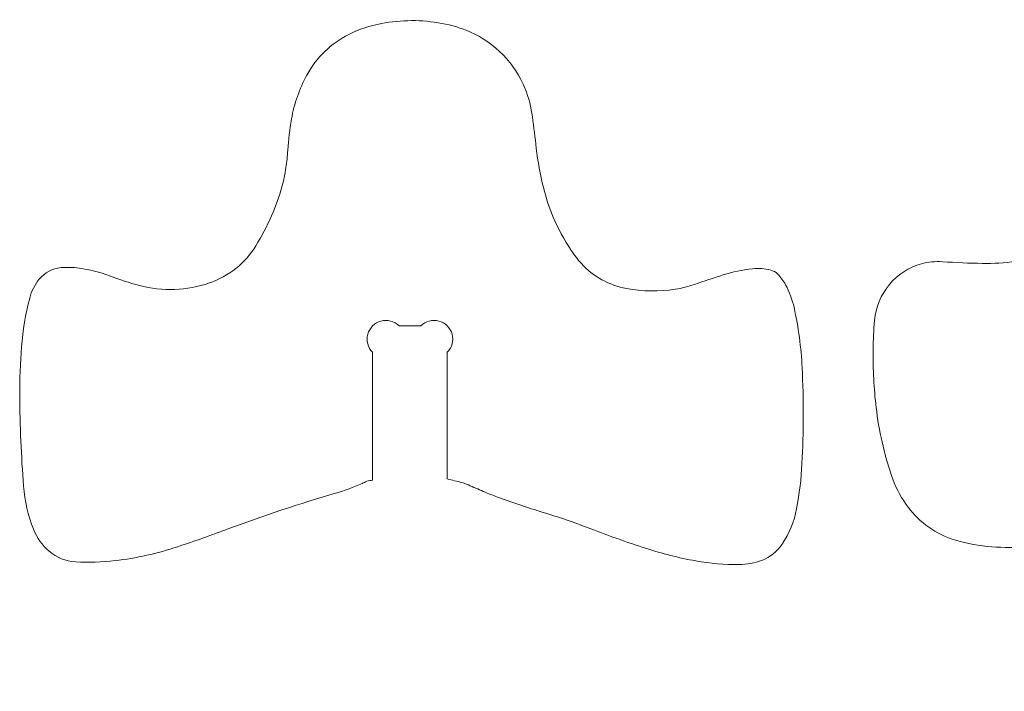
# Model space of a CAD drawing. Header units: centimetres. Extents: x -10 to 15.9, y -10.7 to 11.5.
# Tile 30 of 47: x 6.8 to 8.4, y 2 to 3. Entities that reach past the tile are written whole.
import ezdxf

# ---------------------------------------------------------------- set-up
doc = ezdxf.new("R2010")
doc.units = ezdxf.units.CM
doc.header["$MEASUREMENT"] = 0
doc.layers.add('Layer 1', color=7, linetype='Continuous')

msp = doc.modelspace()

# ---------------------------------------------------------------- linework, layer by layer
at = {"layer": 'Layer 1', "color": 18, "lineweight": 9}
for points in [[(7.379, 2.31172), (7.379, 2.31172), (7.37901, 2.51019), (7.37901, 2.51019), (7.37901, 2.51019), (7.37169, 2.51751), (7.36884, 2.52817), (7.37152, 2.53816), (7.37152, 2.53816), (7.37419, 2.54816), (7.382, 2.55596), (7.39199, 2.55864), (7.39199, 2.55864), (7.40199, 2.56132), (7.41265, 2.55846), (7.41996, 2.55115), (7.41996, 2.55115), (7.41996, 2.55115), (7.45389, 2.55115), (7.45389, 2.55115), (7.45389, 2.55115), (7.46121, 2.55846), (7.47187, 2.56132), (7.48186, 2.55864), (7.48186, 2.55864), (7.49186, 2.55596), (7.49966, 2.54816), (7.50234, 2.53816), (7.50234, 2.53816), (7.50502, 2.52817), (7.50216, 2.51751), (7.49485, 2.51019), (7.49485, 2.51019), (7.49485, 2.51019), (7.49485, 2.31366), (7.49485, 2.31366), (7.49485, 2.31366), (7.5024, 2.31193), (7.50992, 2.31003), (7.5174, 2.30798), (7.5174, 2.30798), (7.51985, 2.30731), (7.52225, 2.30647), (7.52459, 2.30549), (7.52459, 2.30549), (7.53235, 2.30221), (7.54009, 2.29889), (7.54781, 2.29551), (7.54781, 2.29551), (7.55553, 2.29214), (7.56335, 2.28899), (7.57125, 2.28607), (7.57125, 2.28607), (7.59501, 2.27728), (7.61903, 2.26919), (7.64326, 2.2618), (7.64326, 2.2618), (7.6675, 2.25441), (7.69147, 2.24615), (7.71512, 2.23705), (7.71512, 2.23705), (7.74396, 2.22595), (7.77308, 2.2156), (7.80246, 2.20602), (7.80246, 2.20602), (7.82793, 2.19771), (7.85395, 2.19117), (7.88032, 2.18644), (7.88032, 2.18644), (7.90259, 2.18245), (7.92518, 2.18053), (7.9478, 2.18072), (7.9478, 2.18072), (7.9597, 2.18082), (7.97149, 2.18305), (7.9826, 2.1873), (7.9826, 2.1873), (7.99539, 2.1922), (8.00636, 2.20091), (8.01402, 2.21226), (8.01402, 2.21226), (8.02524, 2.2289), (8.03293, 2.24766), (8.03662, 2.26738), (8.03662, 2.26738), (8.04093, 2.2905), (8.04371, 2.31387), (8.04495, 2.33735), (8.04495, 2.33735), (8.04755, 2.38696), (8.04763, 2.43666), (8.04519, 2.48628), (8.04519, 2.48628), (8.04365, 2.51766), (8.03945, 2.54884), (8.03263, 2.57951), (8.03263, 2.57951), (8.02988, 2.59188), (8.02548, 2.60381), (8.01955, 2.615), (8.01955, 2.615), (8.01626, 2.6212), (8.01204, 2.62685), (8.00704, 2.63176), (8.00704, 2.63176), (8.00408, 2.63466), (8.00041, 2.63672), (7.99639, 2.63773), (7.99639, 2.63773), (7.98712, 2.64005), (7.97753, 2.64075), (7.96802, 2.63979), (7.96802, 2.63979), (7.95261, 2.63823), (7.93741, 2.63504), (7.92267, 2.63028), (7.92267, 2.63028), (7.90789, 2.6255), (7.89316, 2.6206), (7.87847, 2.61556), (7.87847, 2.61556), (7.86865, 2.61219), (7.85856, 2.60968), (7.8483, 2.60806), (7.8483, 2.60806), (7.82324, 2.60408), (7.79768, 2.60441), (7.77273, 2.60903), (7.77273, 2.60903), (7.74576, 2.61402), (7.72117, 2.62773), (7.70272, 2.64802), (7.70272, 2.64802), (7.69704, 2.65427), (7.69184, 2.66095), (7.68716, 2.668), (7.68716, 2.668), (7.67605, 2.68475), (7.66652, 2.7025), (7.65868, 2.72101), (7.65868, 2.72101), (7.65255, 2.73549), (7.6476, 2.75044), (7.64388, 2.76572), (7.64388, 2.76572), (7.63895, 2.78592), (7.63527, 2.80639), (7.63284, 2.82704), (7.63284, 2.82704), (7.63094, 2.84321), (7.62897, 2.85938), (7.62692, 2.87554), (7.62692, 2.87554), (7.62502, 2.8905), (7.62118, 2.90516), (7.6155, 2.91913), (7.6155, 2.91913), (7.60754, 2.93871), (7.59592, 2.95657), (7.58125, 2.97177), (7.58125, 2.97177), (7.56683, 2.98671), (7.54964, 2.9987), (7.53064, 3.00706), (7.53064, 3.00706), (7.51645, 3.01331), (7.50159, 3.01788), (7.48634, 3.02068), (7.48634, 3.02068), (7.45532, 3.02637), (7.42353, 3.02631), (7.39254, 3.02047), (7.39254, 3.02047), (7.37501, 3.01717), (7.35804, 3.01144), (7.34211, 3.00342), (7.34211, 3.00342), (7.31452, 2.98954), (7.29184, 2.96758), (7.27707, 2.94045), (7.27707, 2.94045), (7.26545, 2.91913), (7.25739, 2.89607), (7.25318, 2.87216), (7.25318, 2.87216), (7.25037, 2.85614), (7.24844, 2.83999), (7.2474, 2.82377), (7.2474, 2.82377), (7.24682, 2.81478), (7.2459, 2.80582), (7.24464, 2.7969), (7.24464, 2.7969), (7.24321, 2.78673), (7.24111, 2.77666), (7.23836, 2.76677), (7.23836, 2.76677), (7.2341, 2.75146), (7.22873, 2.73649), (7.22229, 2.72197), (7.22229, 2.72197), (7.21515, 2.70587), (7.20695, 2.69025), (7.19775, 2.67523), (7.19775, 2.67523), (7.18123, 2.64827), (7.15578, 2.62792), (7.12584, 2.61773), (7.12584, 2.61773), (7.09088, 2.60584), (7.05317, 2.60451), (7.01746, 2.6139), (7.01746, 2.6139), (7.00174, 2.61804), (6.98625, 2.623), (6.97105, 2.62878), (6.97105, 2.62878), (6.95582, 2.63457), (6.93998, 2.63861), (6.92384, 2.64084), (6.92384, 2.64084), (6.91457, 2.64212), (6.90519, 2.64236), (6.89587, 2.64154), (6.89587, 2.64154), (6.88263, 2.64039), (6.87044, 2.63394), (6.86204, 2.62365), (6.86204, 2.62365), (6.85503, 2.61506), (6.84994, 2.60507), (6.84712, 2.59434), (6.84712, 2.59434), (6.84059, 2.56954), (6.83633, 2.54421), (6.8344, 2.51863), (6.8344, 2.51863), (6.83251, 2.49361), (6.83163, 2.46852), (6.83177, 2.44342), (6.83177, 2.44342), (6.83203, 2.39643), (6.83398, 2.34947), (6.83762, 2.30263), (6.83762, 2.30263), (6.8394, 2.27962), (6.8446, 2.25701), (6.85304, 2.23553), (6.85304, 2.23553), (6.85824, 2.22229), (6.86661, 2.21054), (6.87742, 2.2013), (6.87742, 2.2013), (6.88881, 2.19156), (6.90308, 2.18583), (6.91805, 2.185), (6.91805, 2.185), (6.93855, 2.18385), (6.95912, 2.18446), (6.97952, 2.18682), (6.97952, 2.18682), (7.0126, 2.19066), (7.04519, 2.1979), (7.07678, 2.20844), (7.07678, 2.20844), (7.10338, 2.21732), (7.12981, 2.22668), (7.15607, 2.23651), (7.15607, 2.23651), (7.21056, 2.25694), (7.26581, 2.27531), (7.32168, 2.29158), (7.32168, 2.29158), (7.33566, 2.29566), (7.34936, 2.30063), (7.36269, 2.30648), (7.36269, 2.30648), (7.36394, 2.30703), (7.36516, 2.30763), (7.36635, 2.30829), (7.36635, 2.30829), (7.36754, 2.30895), (7.36879, 2.3095), (7.37009, 2.30993), (7.37009, 2.30993), (7.37153, 2.3104), (7.37302, 2.31075), (7.37452, 2.31096), (7.37452, 2.31096), (7.37602, 2.31117), (7.37752, 2.31142), (7.379, 2.31172)], [(8.60475, 1.98723), (8.60475, 1.98723), (8.60475, 2.57185), (8.60475, 2.57185), (8.60475, 2.57185), (8.59743, 2.57917), (8.59458, 2.58983), (8.59726, 2.59982), (8.59726, 2.59982), (8.59993, 2.60982), (8.60774, 2.61762), (8.61773, 2.6203), (8.61773, 2.6203), (8.62773, 2.62298), (8.63839, 2.62012), (8.6457, 2.61281), (8.6457, 2.61281), (8.6457, 2.61281), (8.67963, 2.61281), (8.67963, 2.61281), (8.67963, 2.61281), (8.68695, 2.62012), (8.69761, 2.62298), (8.7076, 2.6203), (8.7076, 2.6203), (8.7176, 2.61762), (8.7254, 2.60982), (8.72808, 2.59982), (8.72808, 2.59982), (8.73076, 2.58983), (8.7279, 2.57917), (8.72059, 2.57185), (8.72059, 2.57185), (8.72059, 2.57185), (8.72059, 1.98404), (8.72059, 1.98404), (8.72059, 1.98404), (8.73518, 1.98487), (8.74967, 1.98701), (8.76389, 1.99042), (8.76389, 1.99042), (8.78444, 1.99536), (8.80308, 2.00622), (8.81748, 2.02169), (8.81748, 2.02169), (8.82663, 2.0315), (8.83385, 2.04294), (8.83878, 2.05541), (8.83878, 2.05541), (8.84693, 2.07605), (8.85274, 2.09754), (8.85611, 2.11948), (8.85611, 2.11948), (8.85819, 2.13301), (8.85993, 2.1466), (8.86133, 2.16022), (8.86133, 2.16022), (8.86209, 2.16758), (8.86367, 2.17483), (8.86603, 2.18184), (8.86603, 2.18184), (8.86984, 2.1931), (8.87865, 2.20197), (8.88988, 2.20587), (8.88988, 2.20587), (8.90262, 2.21028), (8.91601, 2.21259), (8.9295, 2.21268), (8.9295, 2.21268), (8.94283, 2.21278), (8.95616, 2.21212), (8.96941, 2.2107), (8.96941, 2.2107), (8.9827, 2.20929), (8.99612, 2.20943), (9.00937, 2.21114), (9.00937, 2.21114), (9.03042, 2.21386), (9.05079, 2.22035), (9.06951, 2.23033), (9.06951, 2.23033), (9.09367, 2.24319), (9.11399, 2.26219), (9.12845, 2.28543), (9.12845, 2.28543), (9.1368, 2.29885), (9.1433, 2.31333), (9.14779, 2.32848), (9.14779, 2.32848), (9.15738, 2.36088), (9.16366, 2.39417), (9.16653, 2.42784), (9.16653, 2.42784), (9.16725, 2.43617), (9.16776, 2.44453), (9.16807, 2.45289), (9.16807, 2.45289), (9.16906, 2.47943), (9.16984, 2.50597), (9.17042, 2.53252), (9.17042, 2.53252), (9.17085, 2.55201), (9.16799, 2.57142), (9.16195, 2.58995), (9.16195, 2.58995), (9.15258, 2.61873), (9.12945, 2.6409), (9.10029, 2.64903), (9.10029, 2.64903), (9.08662, 2.65285), (9.07243, 2.65443), (9.05825, 2.65373), (9.05825, 2.65373), (9.04436, 2.65304), (9.03048, 2.65216), (9.01661, 2.6511), (9.01661, 2.6511), (9.00304, 2.65005), (8.98944, 2.64956), (8.97584, 2.64962), (8.97584, 2.64962), (8.95776, 2.6497), (8.93981, 2.65272), (8.92271, 2.65856), (8.92271, 2.65856), (8.90852, 2.66341), (8.89515, 2.6704), (8.88307, 2.67929), (8.88307, 2.67929), (8.86258, 2.69438), (8.84803, 2.71619), (8.84196, 2.74091), (8.84196, 2.74091), (8.84033, 2.74755), (8.83923, 2.75432), (8.83866, 2.76113), (8.83866, 2.76113), (8.83816, 2.76728), (8.83819, 2.77346), (8.83876, 2.7796), (8.83876, 2.7796), (8.8399, 2.79182), (8.8413, 2.80402), (8.84295, 2.81619), (8.84295, 2.81619), (8.84461, 2.82837), (8.84533, 2.84066), (8.84511, 2.85295), (8.84511, 2.85295), (8.84468, 2.87732), (8.84022, 2.90144), (8.8319, 2.92435), (8.8319, 2.92435), (8.82284, 2.94928), (8.8062, 2.97074), (8.78429, 2.9857), (8.78429, 2.9857), (8.76385, 2.99967), (8.7404, 3.00858), (8.71584, 3.01171), (8.71584, 3.01171), (8.67941, 3.01636), (8.64249, 3.01524), (8.60641, 3.0084), (8.60641, 3.0084), (8.58848, 3.005), (8.57104, 2.99943), (8.55446, 2.99182), (8.55446, 2.99182), (8.529, 2.98014), (8.50845, 2.95991), (8.49637, 2.93463), (8.49637, 2.93463), (8.48945, 2.92013), (8.48467, 2.90471), (8.48217, 2.88884), (8.48217, 2.88884), (8.47922, 2.87003), (8.47858, 2.85094), (8.48026, 2.83198), (8.48026, 2.83198), (8.48094, 2.8243), (8.48209, 2.81666), (8.48371, 2.80912), (8.48371, 2.80912), (8.48673, 2.79507), (8.48772, 2.78065), (8.48664, 2.76631), (8.48664, 2.76631), (8.48514, 2.74634), (8.47903, 2.72697), (8.46881, 2.70975), (8.46881, 2.70975), (8.45546, 2.68728), (8.43498, 2.66988), (8.41064, 2.66035), (8.41064, 2.66035), (8.3995, 2.65598), (8.38789, 2.65292), (8.37604, 2.65124), (8.37604, 2.65124), (8.35901, 2.64881), (8.34182, 2.64776), (8.32462, 2.6481), (8.32462, 2.6481), (8.30411, 2.6485), (8.2836, 2.64939), (8.26312, 2.65077), (8.26312, 2.65077), (8.25201, 2.65151), (8.24085, 2.65038), (8.23011, 2.64742), (8.23011, 2.64742), (8.21066, 2.64206), (8.19334, 2.63084), (8.1805, 2.61527), (8.1805, 2.61527), (8.1674, 2.59939), (8.15939, 2.57994), (8.15752, 2.55945), (8.15752, 2.55945), (8.15615, 2.54441), (8.15537, 2.52932), (8.15519, 2.51422), (8.15519, 2.51422), (8.15483, 2.48416), (8.15642, 2.45411), (8.15995, 2.42425), (8.15995, 2.42425), (8.16418, 2.3885), (8.17213, 2.3533), (8.18368, 2.31921), (8.18368, 2.31921), (8.1891, 2.30323), (8.1967, 2.28808), (8.20628, 2.27418), (8.20628, 2.27418), (8.22338, 2.24938), (8.24795, 2.23072), (8.27642, 2.2209), (8.27642, 2.2209), (8.2944, 2.21471), (8.31304, 2.21071), (8.33197, 2.20898), (8.33197, 2.20898), (8.35104, 2.20724), (8.37021, 2.2069), (8.38933, 2.20796), (8.38933, 2.20796), (8.39963, 2.20853), (8.40996, 2.20817), (8.4202, 2.20689), (8.4202, 2.20689), (8.42998, 2.20566), (8.43938, 2.2023), (8.44771, 2.19703), (8.44771, 2.19703), (8.45697, 2.19119), (8.4634, 2.18178), (8.4655, 2.17104), (8.4655, 2.17104), (8.46767, 2.15991), (8.46945, 2.1487), (8.47086, 2.13744), (8.47086, 2.13744), (8.47347, 2.1165), (8.47784, 2.09582), (8.48392, 2.07561), (8.48392, 2.07561), (8.48916, 2.05817), (8.49684, 2.04157), (8.50673, 2.02628), (8.50673, 2.02628), (8.51355, 2.01573), (8.52247, 2.00672), (8.53295, 1.9998), (8.53295, 1.9998), (8.53785, 1.99657), (8.54328, 1.99423), (8.549, 1.99292), (8.549, 1.99292), (8.56076, 1.99021), (8.57273, 1.98851), (8.58478, 1.98786), (8.58478, 1.98786), (8.5881, 1.98768), (8.59143, 1.98755), (8.59476, 1.98749), (8.59476, 1.98749), (8.59809, 1.98742), (8.60142, 1.98734), (8.60475, 1.98723)]]:
    msp.add_open_spline(points, degree=3, knots=[0, 0, 0, 0, 0.0135135, 0.0135135, 0.0135135, 0.0135135, 0.027027, 0.027027, 0.027027, 0.027027, 0.0405405, 0.0405405, 0.0405405, 0.0405405, 0.0540541, 0.0540541, 0.0540541, 0.0540541, 0.0675676, 0.0675676, 0.0675676, 0.0675676, 0.0810811, 0.0810811, 0.0810811, 0.0810811, 0.0945946, 0.0945946, 0.0945946, 0.0945946, 0.1081081, 0.1081081, 0.1081081, 0.1081081, 0.1216216, 0.1216216, 0.1216216, 0.1216216, 0.1351351, 0.1351351, 0.1351351, 0.1351351, 0.1486486, 0.1486486, 0.1486486, 0.1486486, 0.1621622, 0.1621622, 0.1621622, 0.1621622, 0.1756757, 0.1756757, 0.1756757, 0.1756757, 0.1891892, 0.1891892, 0.1891892, 0.1891892, 0.2027027, 0.2027027, 0.2027027, 0.2027027, 0.2162162, 0.2162162, 0.2162162, 0.2162162, 0.2297297, 0.2297297, 0.2297297, 0.2297297, 0.2432432, 0.2432432, 0.2432432, 0.2432432, 0.2567568, 0.2567568, 0.2567568, 0.2567568, 0.2702703, 0.2702703, 0.2702703, 0.2702703, 0.2837838, 0.2837838, 0.2837838, 0.2837838, 0.2972973, 0.2972973, 0.2972973, 0.2972973, 0.3108108, 0.3108108, 0.3108108, 0.3108108, 0.3243243, 0.3243243, 0.3243243, 0.3243243, 0.3378378, 0.3378378, 0.3378378, 0.3378378, 0.3513514, 0.3513514, 0.3513514, 0.3513514, 0.3648649, 0.3648649, 0.3648649, 0.3648649, 0.3783784, 0.3783784, 0.3783784, 0.3783784, 0.3918919, 0.3918919, 0.3918919, 0.3918919, 0.4054054, 0.4054054, 0.4054054, 0.4054054, 0.4189189, 0.4189189, 0.4189189, 0.4189189, 0.4324324, 0.4324324, 0.4324324, 0.4324324, 0.4459459, 0.4459459, 0.4459459, 0.4459459, 0.4594595, 0.4594595, 0.4594595, 0.4594595, 0.472973, 0.472973, 0.472973, 0.472973, 0.4864865, 0.4864865, 0.4864865, 0.4864865, 0.5, 0.5, 0.5, 0.5, 0.5135135, 0.5135135, 0.5135135, 0.5135135, 0.527027, 0.527027, 0.527027, 0.527027, 0.5405405, 0.5405405, 0.5405405, 0.5405405, 0.5540541, 0.5540541, 0.5540541, 0.5540541, 0.5675676, 0.5675676, 0.5675676, 0.5675676, 0.5810811, 0.5810811, 0.5810811, 0.5810811, 0.5945946, 0.5945946, 0.5945946, 0.5945946, 0.6081081, 0.6081081, 0.6081081, 0.6081081, 0.6216216, 0.6216216, 0.6216216, 0.6216216, 0.6351351, 0.6351351, 0.6351351, 0.6351351, 0.6486486, 0.6486486, 0.6486486, 0.6486486, 0.6621622, 0.6621622, 0.6621622, 0.6621622, 0.6756757, 0.6756757, 0.6756757, 0.6756757, 0.6891892, 0.6891892, 0.6891892, 0.6891892, 0.7027027, 0.7027027, 0.7027027, 0.7027027, 0.7162162, 0.7162162, 0.7162162, 0.7162162, 0.7297297, 0.7297297, 0.7297297, 0.7297297, 0.7432432, 0.7432432, 0.7432432, 0.7432432, 0.7567568, 0.7567568, 0.7567568, 0.7567568, 0.7702703, 0.7702703, 0.7702703, 0.7702703, 0.7837838, 0.7837838, 0.7837838, 0.7837838, 0.7972973, 0.7972973, 0.7972973, 0.7972973, 0.8108108, 0.8108108, 0.8108108, 0.8108108, 0.8243243, 0.8243243, 0.8243243, 0.8243243, 0.8378378, 0.8378378, 0.8378378, 0.8378378, 0.8513514, 0.8513514, 0.8513514, 0.8513514, 0.8648649, 0.8648649, 0.8648649, 0.8648649, 0.8783784, 0.8783784, 0.8783784, 0.8783784, 0.8918919, 0.8918919, 0.8918919, 0.8918919, 0.9054054, 0.9054054, 0.9054054, 0.9054054, 0.9189189, 0.9189189, 0.9189189, 0.9189189, 0.9324324, 0.9324324, 0.9324324, 0.9324324, 0.9459459, 0.9459459, 0.9459459, 0.9459459, 0.9594595, 0.9594595, 0.9594595, 0.9594595, 0.972973, 0.972973, 0.972973, 0.972973, 1, 1, 1, 1], dxfattribs=at)

doc.saveas('drawing.dxf')
